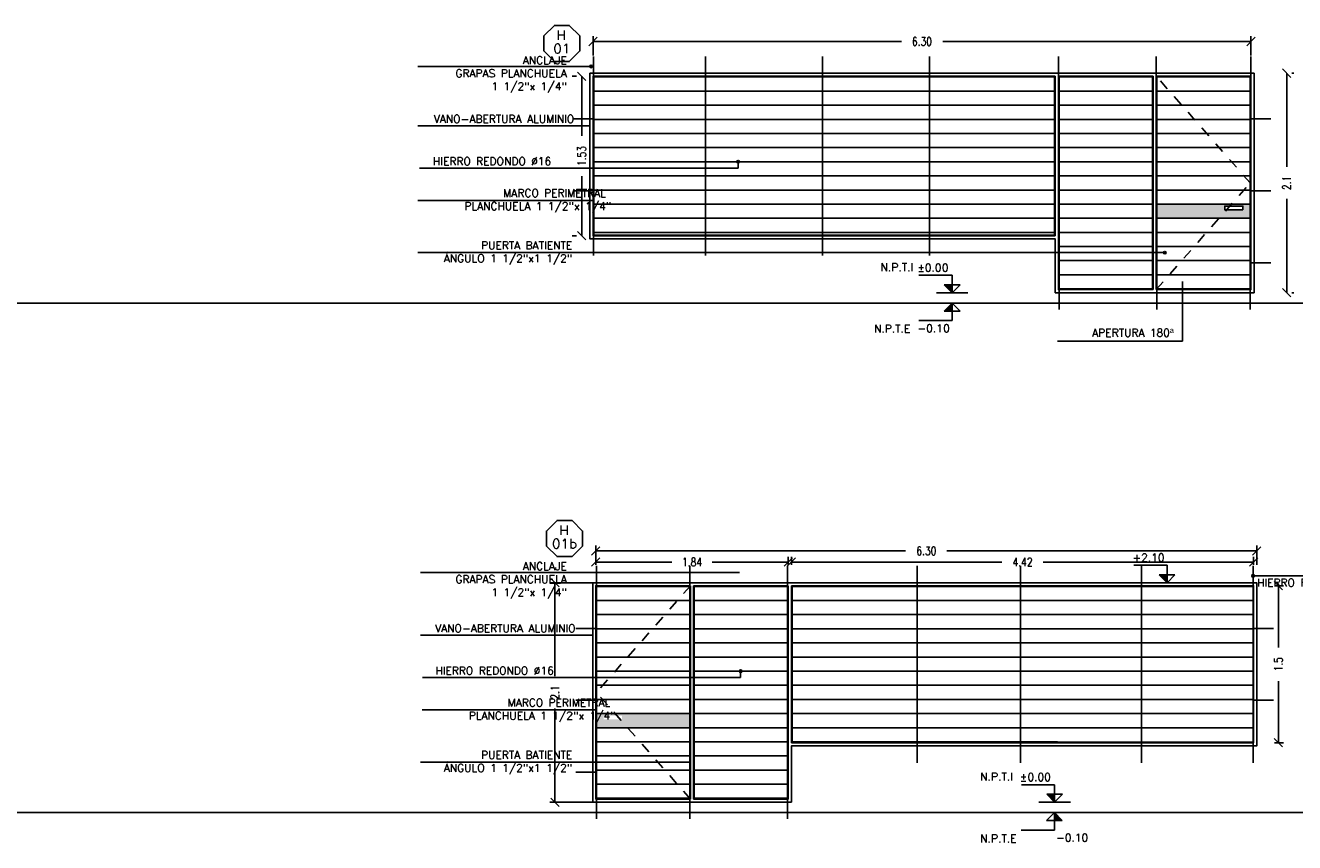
# Model space of a CAD drawing. Header units: millimetres. Extents: x -46 to 202, y -126 to 39.
# Tile 14 of 32: x 10.11 to 22.25, y -24.52 to -16.7. Entities that reach past the tile are written whole.
import ezdxf
from ezdxf.enums import TextEntityAlignment as Align

# ---------------------------------------------------------------- set-up
doc = ezdxf.new("R2010")
doc.units = ezdxf.units.MM
doc.header["$LTSCALE"] = 0.01
doc.linetypes.add('HIDDEN', pattern=[0.375, 0.25, -0.125])
for name, color, linetype in [('0 A ABERTURAS', 4, 'Continuous'), ('A HERRERÍA', 4, 'Continuous'), ('A MURO', 1, 'Continuous'), ('A MURO VISTO', 2, 'Continuous'), ('A PROYECCION 2', 2, 'Continuous'), ('Acot-p', 2, 'Continuous'), ('NIVELES', 2, 'Continuous'), ('TEXTOS', 2, 'Continuous'), ('TXT COTA', 3, 'Continuous'), ('TXT PLANILLAS', 3, 'Continuous')]:
    doc.layers.add(name, color=color, linetype=linetype)
doc.styles.add('ESC20', font='romans.shx', dxfattribs={"height": 0.03})
doc.styles.add('ROMANS', font='romans.shx')
doc.styles.add('SaAS simplex', font='simplex.shx', dxfattribs={"width": 0.8})
doc.styles.add('STYLE2', font='romans.shx')
doc.dimstyles.new('COTAS 75', dxfattribs={"dimscale": 0.01, "dimtxt": 8, "dimasz": 8, "dimexe": 5, "dimexo": 20, "dimgap": 10, "dimtad": 0, "dimzin": 9, "dimdsep": 46, "dimtxsty": 'SaAS simplex', "dimblk": 'OBLIQUE', "dimcen": 0, "dimclrd": 8, "dimclre": 8, "dimclrt": 256, "dimadec": 1, "dimazin": 0, "dimtfac": 1, "dimtmove": 2, "dimatfit": 3, "dimldrblk": 'OBLIQUE', "dimfxl": 10, "dimlwd": -1, "dimlwe": -1, "dimarcsym": 0})

# ---------------------------------------------------------------- blocks, each defined once
blk = doc.blocks.new('_Oblique')
at = {"layer": 'TXT COTA', "color": 0, "lineweight": -2}
blk.add_line((-0.5, -0.5), (0.5, 0.5), dxfattribs=at)
blk = doc.blocks.new('*D48')
at = {"layer": 'Defpoints', "color": 0, "transparency": 16777216}
for p in [(22.044, -17.162), (22.177, -17.162), (22.044, -19.262)]:
    blk.add_point(p, dxfattribs=at)
at = {"layer": 'TXT COTA', "color": 8, "transparency": 16777216}
for p, q in [((22.177, -17.162), (22.177, -18.059)), ((22.244, -17.162), (22.227, -17.162)), ((22.177, -19.262), (22.177, -18.365)), ((22.244, -19.262), (22.227, -19.262))]:
    blk.add_line(p, q, dxfattribs=at)
at = {"layer": 'TXT COTA', "color": 8, "transparency": 16777216, "xscale": 0.08, "yscale": 0.08, "zscale": 0.08}
for p, rotation in [((22.177, -17.162), 90), ((22.177, -19.262), 270)]:
    blk.add_blockref('_Oblique', p, dxfattribs=dict(at, rotation=rotation))
at = {"layer": 'TXT COTA', "transparency": 16777216, "insert": (22.177, -18.212), "char_height": 0.08, "attachment_point": 5, "rotation": 90, "style": 'SaAS simplex'}
blk.add_mtext('2.1', dxfattribs=at)
blk = doc.blocks.new('*D49')
at = {"layer": 'Defpoints', "color": 0, "transparency": 16777216}
for p in [(21.835, -16.859), (15.544, -17.192), (21.835, -17.192)]:
    blk.add_point(p, dxfattribs=at)
at = {"layer": 'TXT COTA', "color": 8, "transparency": 16777216}
for p, q in [((15.544, -16.992), (15.544, -16.809)), ((15.544, -16.859), (18.492, -16.859)), ((21.835, -16.859), (18.887, -16.859)), ((21.835, -16.992), (21.835, -16.809))]:
    blk.add_line(p, q, dxfattribs=at)
at = {"layer": 'TXT COTA', "color": 8, "transparency": 16777216, "xscale": 0.08, "yscale": 0.08, "zscale": 0.08, "rotation": 180}
blk.add_blockref('_Oblique', (15.544, -16.859), dxfattribs=at)
at = {"layer": 'TXT COTA', "color": 8, "transparency": 16777216, "xscale": 0.08, "yscale": 0.08, "zscale": 0.08}
blk.add_blockref('_Oblique', (21.835, -16.859), dxfattribs=at)
at = {"layer": 'TXT COTA', "transparency": 16777216, "insert": (18.689, -16.859), "char_height": 0.08, "attachment_point": 5, "style": 'SaAS simplex'}
blk.add_mtext('6.30', dxfattribs=at)
blk = doc.blocks.new('*U7')
at = {"linetype": 'Continuous'}
blk.add_hatch(color=256, dxfattribs=at).paths.add_polyline_path([(-0.151, 7.751), (0, 7.6), (0, 7.751)])
for p, q in [((0, 7.933), (-0.635, 7.933)), ((0, 7.6), (0, 7.933)), ((0, 7.6), (-0.151, 7.751)), ((-0.151, 7.751), (0.151, 7.751)), ((0, 7.6), (0.151, 7.751))]:
    blk.add_line(p, q, dxfattribs=at)
blk.add_line((-0.3, 7.6), (0.3, 7.6))
at = {"linetype": 'Continuous', "style": 'STYLE2'}
blk.add_attdef('NIVEL', (-0.664, 8.005), '', height=0.15, dxfattribs=at)
blk = doc.blocks.new('*D50')
at = {"layer": 'Defpoints', "color": 0, "transparency": 16777216}
for p in [(15.544, -17.192), (15.436, -18.717), (15.544, -18.717)]:
    blk.add_point(p, dxfattribs=at)
at = {"layer": 'TXT COTA', "color": 8, "transparency": 16777216}
for p, q in [((15.344, -17.192), (15.386, -17.192)), ((15.436, -17.192), (15.436, -17.763)), ((15.436, -18.717), (15.436, -18.146)), ((15.344, -18.717), (15.386, -18.717))]:
    blk.add_line(p, q, dxfattribs=at)
at = {"layer": 'TXT COTA', "color": 8, "transparency": 16777216, "xscale": 0.08, "yscale": 0.08, "zscale": 0.08}
for p, rotation in [((15.436, -17.192), 90), ((15.436, -18.717), 270)]:
    blk.add_blockref('_Oblique', p, dxfattribs=dict(at, rotation=rotation))
at = {"layer": 'TXT COTA', "transparency": 16777216, "insert": (15.436, -17.955), "char_height": 0.08, "attachment_point": 5, "rotation": 90, "style": 'SaAS simplex'}
blk.add_mtext('1.53', dxfattribs=at)
blk = doc.blocks.new('*U11')
at = {"color": 0, "linetype": 'ByBlock', "ltscale": 0.1}
blk.add_lwpolyline([(0, 0.344), (0.119, 0.344), (0.288, 0.175), (0.288, -0.064), (0.119, -0.233), (0, -0.233), (-0.119, -0.233), (-0.288, -0.064), (-0.288, 0.175), (-0.119, 0.344)], close=True, dxfattribs=at)
at = {"color": 0, "style": 'ROMANS', "width": 1.1}
blk.add_text('H', height=0.15, dxfattribs=at).set_placement((-0.088, 0.112))
at = {"color": 0, "linetype": 'ByBlock', "style": 'ROMANS', "width": 1.05}
blk.add_attdef('NRO', text='', height=0.15, dxfattribs=at).set_placement((0, -0.027), align=Align.MIDDLE)
blk = doc.blocks.new('*D51')
at = {"layer": 'Defpoints', "color": 0, "transparency": 16777216}
for p in [(21.891, -21.732), (15.57, -22.066), (21.891, -22.066)]:
    blk.add_point(p, dxfattribs=at)
at = {"layer": 'TXT COTA', "color": 8, "transparency": 16777216}
for p, q in [((15.57, -21.866), (15.57, -21.682)), ((21.891, -21.866), (21.891, -21.682)), ((15.57, -21.732), (18.533, -21.732)), ((21.891, -21.732), (18.928, -21.732))]:
    blk.add_line(p, q, dxfattribs=at)
at = {"layer": 'TXT COTA', "color": 8, "transparency": 16777216, "xscale": 0.08, "yscale": 0.08, "zscale": 0.08, "rotation": 180}
blk.add_blockref('_Oblique', (15.57, -21.732), dxfattribs=at)
at = {"layer": 'TXT COTA', "color": 8, "transparency": 16777216, "xscale": 0.08, "yscale": 0.08, "zscale": 0.08}
blk.add_blockref('_Oblique', (21.891, -21.732), dxfattribs=at)
at = {"layer": 'TXT COTA', "transparency": 16777216, "insert": (18.731, -21.732), "char_height": 0.08, "attachment_point": 5, "style": 'SaAS simplex'}
blk.add_mtext('6.30', dxfattribs=at)
blk = doc.blocks.new('*U4')
at = {"linetype": 'Continuous'}
blk.add_hatch(color=256, dxfattribs=at).paths.add_polyline_path([(-0.075, 2.825), (0, 2.9), (0, 2.825)])
for p, q in [((0, 2.9), (-0.075, 2.825)), ((-0.075, 2.825), (0.075, 2.825)), ((0, 2.9), (0, 2.733)), ((0, 2.9), (0.075, 2.825)), ((0, 2.733), (0.317, 2.733))]:
    blk.add_line(p, q, dxfattribs=at)
at = {"linetype": 'Continuous', "style": 'ROMANS'}
blk.add_attdef('NIVEL', (-0.014, 2.622), '', height=0.075, dxfattribs=at)
blk = doc.blocks.new('*D52')
at = {"layer": 'Defpoints', "color": 0, "transparency": 16777216}
for p in [(15.179, -22.036), (15.779, -22.036), (15.779, -24.136)]:
    blk.add_point(p, dxfattribs=at)
at = {"layer": 'TXT COTA', "color": 8, "transparency": 16777216}
for p, q in [((15.579, -22.036), (15.129, -22.036)), ((15.179, -22.036), (15.179, -22.932)), ((15.179, -24.136), (15.179, -23.239)), ((15.579, -24.136), (15.129, -24.136))]:
    blk.add_line(p, q, dxfattribs=at)
at = {"layer": 'TXT COTA', "color": 8, "transparency": 16777216, "xscale": 0.08, "yscale": 0.08, "zscale": 0.08}
for p, rotation in [((15.179, -22.036), 90), ((15.179, -24.136), 270)]:
    blk.add_blockref('_Oblique', p, dxfattribs=dict(at, rotation=rotation))
at = {"layer": 'TXT COTA', "transparency": 16777216, "insert": (15.179, -23.086), "char_height": 0.08, "attachment_point": 5, "rotation": 90, "style": 'SaAS simplex'}
blk.add_mtext('2.1', dxfattribs=at)
blk = doc.blocks.new('*D53')
at = {"layer": 'Defpoints', "color": 0, "transparency": 16777216}
for p in [(21.861, -22.066), (22.098, -22.066), (21.861, -23.568)]:
    blk.add_point(p, dxfattribs=at)
at = {"layer": 'TXT COTA', "color": 8, "transparency": 16777216}
for p, q in [((22.061, -22.066), (22.148, -22.066)), ((22.098, -22.066), (22.098, -22.656)), ((22.098, -23.568), (22.098, -22.978)), ((22.061, -23.568), (22.148, -23.568))]:
    blk.add_line(p, q, dxfattribs=at)
at = {"layer": 'TXT COTA', "color": 8, "transparency": 16777216, "xscale": 0.08, "yscale": 0.08, "zscale": 0.08}
for p, rotation in [((22.098, -22.066), 90), ((22.098, -23.568), 270)]:
    blk.add_blockref('_Oblique', p, dxfattribs=dict(at, rotation=rotation))
at = {"layer": 'TXT COTA', "transparency": 16777216, "insert": (22.098, -22.817), "char_height": 0.08, "attachment_point": 5, "rotation": 90, "style": 'SaAS simplex'}
blk.add_mtext('1.5', dxfattribs=at)
blk = doc.blocks.new('*D54')
at = {"layer": 'Defpoints', "color": 0, "transparency": 16777216}
for p in [(21.861, -21.839), (17.44, -22.066), (21.861, -22.066)]:
    blk.add_point(p, dxfattribs=at)
at = {"layer": 'TXT COTA', "color": 8, "transparency": 16777216}
for p, q in [((17.44, -21.866), (17.44, -21.789)), ((17.44, -21.839), (19.453, -21.839)), ((21.861, -21.839), (19.848, -21.839)), ((21.861, -21.866), (21.861, -21.789))]:
    blk.add_line(p, q, dxfattribs=at)
at = {"layer": 'TXT COTA', "color": 8, "transparency": 16777216, "xscale": 0.08, "yscale": 0.08, "zscale": 0.08, "rotation": 180}
blk.add_blockref('_Oblique', (17.44, -21.839), dxfattribs=at)
at = {"layer": 'TXT COTA', "color": 8, "transparency": 16777216, "xscale": 0.08, "yscale": 0.08, "zscale": 0.08}
blk.add_blockref('_Oblique', (21.861, -21.839), dxfattribs=at)
at = {"layer": 'TXT COTA', "transparency": 16777216, "insert": (19.651, -21.839), "char_height": 0.08, "attachment_point": 5, "style": 'SaAS simplex'}
blk.add_mtext('4.42', dxfattribs=at)
blk = doc.blocks.new('*D55')
at = {"layer": 'Defpoints', "color": 0, "transparency": 16777216}
for p in [(17.41, -21.839), (15.57, -22.066), (17.41, -22.066)]:
    blk.add_point(p, dxfattribs=at)
at = {"layer": 'TXT COTA', "color": 8, "transparency": 16777216}
for p, q in [((15.57, -21.866), (15.57, -21.789)), ((15.57, -21.839), (16.297, -21.839)), ((17.41, -21.839), (16.683, -21.839)), ((17.41, -21.866), (17.41, -21.789))]:
    blk.add_line(p, q, dxfattribs=at)
at = {"layer": 'TXT COTA', "color": 8, "transparency": 16777216, "xscale": 0.08, "yscale": 0.08, "zscale": 0.08, "rotation": 180}
blk.add_blockref('_Oblique', (15.57, -21.839), dxfattribs=at)
at = {"layer": 'TXT COTA', "color": 8, "transparency": 16777216, "xscale": 0.08, "yscale": 0.08, "zscale": 0.08}
blk.add_blockref('_Oblique', (17.41, -21.839), dxfattribs=at)
at = {"layer": 'TXT COTA', "transparency": 16777216, "insert": (16.49, -21.839), "char_height": 0.08, "attachment_point": 5, "style": 'SaAS simplex'}
blk.add_mtext('1.84', dxfattribs=at)
blk = doc.blocks.new('*U165')
at = {"linetype": 'Continuous'}
blk.add_hatch(color=256, dxfattribs=at).paths.add_polyline_path([(-0.151, 7.703), (0, 7.854), (0, 7.703)])
blk.add_line((-0.3, 7.854), (0.3, 7.854))
for p, q in [((0, 7.854), (-0.151, 7.703)), ((0, 7.854), (0, 7.52)), ((0, 7.854), (0.151, 7.703)), ((-0.151, 7.703), (0.151, 7.703)), ((0, 7.52), (-0.635, 7.52))]:
    blk.add_line(p, q, dxfattribs=at)
at = {"linetype": 'Continuous', "style": 'STYLE2'}
blk.add_attdef('NIVEL', (-0.664, 7.298), '', height=0.15, dxfattribs=at)

msp = doc.modelspace()

# ---------------------------------------------------------------- hatches: boundary and pattern name
at = {"layer": 'A MURO'}
h = msp.add_hatch(color=253, dxfattribs=at)
h.dxf.hatch_style = 1
h.paths.add_polyline_path([(21.536, -18.468), (21.584, -18.468), (21.584, -18.433), (21.563, -18.433), (21.58, -18.415), (20.936, -18.415), (20.936, -18.55), (21.473, -18.55)])
h.paths.add_polyline_path([(21.766, -18.415), (21.58, -18.415), (21.563, -18.433), (21.759, -18.433), (21.759, -18.468), (21.536, -18.468), (21.473, -18.55), (21.766, -18.55)])
h.paths.add_polyline_path([(22.025, -18.412), (21.893, -18.55)])
h.paths.add_polyline_path([(22.025, -18.412), (21.893, -18.55)], flags=17)
h.paths.add_polyline_path([(21.828, -18.415), (21.759, -18.415), (21.759, -18.55), (21.828, -18.55)])
h.paths.add_polyline_path([(21.759, -18.415), (21.766, -18.415), (21.766, -18.55), (21.759, -18.55)], flags=16)
h = msp.add_hatch(color=253, dxfattribs=at)
h.dxf.hatch_style = 1
h.paths.add_polyline_path([(15.869, -23.342), (15.82, -23.342), (15.82, -23.307), (15.842, -23.307), (15.825, -23.288), (16.469, -23.288), (16.469, -23.424), (15.932, -23.424)])
h.paths.add_polyline_path([(15.638, -23.288), (15.825, -23.288), (15.842, -23.307), (15.645, -23.307), (15.645, -23.342), (15.869, -23.342), (15.932, -23.424), (15.638, -23.424)])
h.paths.add_polyline_path([(15.38, -23.286), (15.512, -23.424)])
h.paths.add_polyline_path([(15.38, -23.286), (15.512, -23.424)], flags=17)
h.paths.add_polyline_path([(15.576, -23.288), (15.645, -23.288), (15.645, -23.424), (15.576, -23.424)])
h.paths.add_polyline_path([(15.645, -23.288), (15.638, -23.288), (15.638, -23.424), (15.645, -23.424)], flags=16)
at = {"layer": 'TXT COTA'}
h = msp.add_hatch(color=1, dxfattribs=at)
edge = h.paths.add_edge_path()
edge.add_arc((15.526, -17.097), 0.0125, 0, 360)
h = msp.add_hatch(color=1, dxfattribs=at)
edge = h.paths.add_edge_path()
edge.add_arc((16.932, -18.009), 0.0125, 0, 360)
h = msp.add_hatch(color=1, dxfattribs=at)
edge = h.paths.add_edge_path()
edge.add_arc((21.012, -18.879), 0.0125, 0, 360)
h = msp.add_hatch(color=1, dxfattribs=at)
edge = h.paths.add_edge_path()
edge.add_arc((21.855, -21.971), 0.0125, 0, 360)
h = msp.add_hatch(color=1, dxfattribs=at)
edge = h.paths.add_edge_path()
edge.add_arc((16.955, -22.883), 0.0125, 0, 360)

# ---------------------------------------------------------------- linework, layer by layer
at = {"color": 6}
for p, q in [((15.548, -17.002), (15.548, -17.192)), ((16.618, -17.002), (16.618, -17.192)), ((17.739, -17.002), (17.739, -17.192)), ((18.762, -17.002), (18.762, -17.192)), ((19.994, -17.002), (19.994, -17.192)), ((20.929, -17.002), (20.929, -17.192)), ((21.835, -17.002), (21.835, -17.192)), ((15.544, -17.599), (15.354, -17.599)), ((21.835, -17.599), (22.025, -17.599)), ((15.544, -18.287), (15.354, -18.287)), ((21.835, -18.287), (22.025, -18.287)), ((15.548, -18.717), (15.548, -18.907)), ((16.618, -18.717), (16.618, -18.907)), ((17.739, -18.717), (17.739, -18.907)), ((18.762, -18.717), (18.762, -18.907)), ((21.835, -18.975), (22.025, -18.975)), ((20.001, -19.422), (20.001, -19.232)), ((20.936, -19.422), (20.936, -19.232)), ((21.828, -19.422), (21.828, -19.232)), ((15.576, -21.876), (15.576, -22.066)), ((16.469, -21.876), (16.469, -22.066)), ((17.404, -21.876), (17.404, -22.066)), ((18.643, -21.876), (18.643, -22.066)), ((19.63, -21.876), (19.63, -22.066)), ((20.787, -21.876), (20.787, -22.066)), ((21.855, -21.876), (21.855, -22.066)), ((15.57, -22.473), (15.38, -22.473)), ((21.861, -22.473), (22.051, -22.473)), ((15.57, -23.161), (15.38, -23.161)), ((21.861, -23.161), (22.051, -23.161)), ((18.643, -23.568), (18.643, -23.758)), ((19.63, -23.568), (19.63, -23.758)), ((20.787, -23.568), (20.787, -23.758)), ((21.855, -23.568), (21.855, -23.758)), ((15.57, -23.849), (15.38, -23.849)), ((15.576, -24.106), (15.576, -24.296)), ((16.469, -24.106), (16.469, -24.296)), ((17.404, -24.106), (17.404, -24.296))]:
    msp.add_line(p, q, dxfattribs=at)
at = {"layer": '0 A ABERTURAS'}
msp.add_lwpolyline([(21.759, -18.468), (21.759, -18.433), (21.584, -18.433), (21.584, -18.468)], close=True, dxfattribs=at)
at = {"layer": 'A HERRERÍA', "color": 2}
for p, q in [((19.958, -18.711), (19.958, -17.198)), ((19.964, -18.717), (19.964, -17.192)), ((19.994, -18.717), (19.994, -17.192)), ((20.001, -18.711), (20.001, -17.198)), ((16.469, -24.099), (16.469, -22.072)), ((16.475, -24.106), (16.475, -22.066)), ((16.505, -24.106), (16.505, -22.066)), ((16.512, -24.099), (16.512, -22.072)), ((17.404, -23.562), (17.404, -22.072)), ((17.41, -23.568), (17.41, -22.066)), ((17.44, -23.568), (17.44, -22.066)), ((17.447, -23.562), (17.447, -22.072))]:
    msp.add_line(p, q, dxfattribs=at)
for points in [[(19.964, -17.192), (15.544, -17.192), (15.544, -18.717), (19.964, -18.717)], [(19.958, -17.198), (15.551, -17.198), (15.551, -18.711), (19.958, -18.711)], [(20.899, -19.232), (20.899, -17.192), (19.994, -17.192)], [(20.893, -19.226), (20.893, -17.198), (20.001, -17.198)], [(19.994, -18.717), (19.994, -19.232), (20.899, -19.232)], [(20.001, -18.711), (20.001, -18.711), (20.001, -19.226), (20.893, -19.226)], [(16.475, -22.066), (15.57, -22.066), (15.57, -24.106), (16.475, -24.106)], [(16.469, -22.072), (15.576, -22.072), (15.576, -24.099), (16.469, -24.099)], [(17.41, -22.066), (16.505, -22.066)], [(17.404, -22.072), (16.512, -22.072)], [(17.44, -23.568), (21.861, -23.568), (21.861, -22.066), (17.44, -22.066)], [(17.447, -23.562), (21.855, -23.562), (21.855, -22.072), (17.447, -22.072)], [(16.505, -24.106), (17.41, -24.106), (17.41, -23.568)], [(16.512, -24.099), (17.404, -24.099), (17.404, -23.562), (17.404, -23.562)]]:
    msp.add_lwpolyline(points, dxfattribs=at)
for points in [[(20.929, -19.232), (21.835, -19.232), (21.835, -17.192), (20.929, -17.192)], [(20.936, -19.226), (21.828, -19.226), (21.828, -17.198), (20.936, -17.198)]]:
    msp.add_lwpolyline(points, close=True, dxfattribs=at)
at = {"layer": 'A HERRERÍA'}
msp.add_lwpolyline([(17.44, -24.136), (17.44, -23.598), (21.891, -23.598), (21.891, -22.036), (15.54, -22.036), (15.54, -24.136)], close=True, dxfattribs=at)
at = {"layer": 'A MURO'}
for p, q in [((-2.624, -19.362), (27.209, -19.362)), ((-2.624, -24.236), (27.209, -24.236))]:
    msp.add_line(p, q, dxfattribs=at)
at = {"layer": 'A MURO VISTO', "color": 8}
msp.add_lwpolyline([(21.865, -19.262), (21.865, -17.162), (15.514, -17.162), (15.514, -18.747), (19.964, -18.747), (19.964, -19.262)], close=True, dxfattribs=at)
at = {"layer": 'A PROYECCION 2'}
for p, q in [((16.618, -17.198), (16.618, -18.711)), ((17.739, -18.711), (17.739, -17.198)), ((18.762, -17.198), (18.762, -18.711)), ((19.958, -17.333), (15.551, -17.333)), ((20.893, -17.333), (20.001, -17.333)), ((21.828, -17.333), (20.936, -17.333)), ((19.958, -17.469), (15.551, -17.469)), ((20.893, -17.469), (20.001, -17.469)), ((21.828, -17.469), (20.936, -17.469)), ((19.958, -17.604), (15.551, -17.604)), ((20.893, -17.604), (20.001, -17.604)), ((21.828, -17.604), (20.936, -17.604)), ((19.958, -17.739), (15.551, -17.739)), ((20.893, -17.739), (20.001, -17.739)), ((21.828, -17.739), (20.936, -17.739)), ((19.958, -17.874), (15.551, -17.874)), ((20.893, -17.874), (20.001, -17.874)), ((21.828, -17.874), (20.936, -17.874)), ((19.958, -18.009), (15.551, -18.009)), ((20.893, -18.009), (20.001, -18.009)), ((21.828, -18.009), (20.936, -18.009)), ((19.958, -18.144), (15.551, -18.144)), ((20.893, -18.144), (20.001, -18.144)), ((21.828, -18.144), (20.936, -18.144)), ((19.958, -18.28), (15.551, -18.28)), ((20.893, -18.28), (20.001, -18.28)), ((21.828, -18.28), (20.936, -18.28)), ((19.958, -18.415), (15.551, -18.415)), ((20.893, -18.415), (20.001, -18.415)), ((21.828, -18.415), (20.936, -18.415)), ((19.958, -18.55), (15.551, -18.55)), ((20.893, -18.55), (20.001, -18.55)), ((21.828, -18.55), (20.936, -18.55)), ((19.958, -18.685), (15.551, -18.685)), ((20.893, -18.685), (20.001, -18.685)), ((21.828, -18.685), (20.936, -18.685)), ((20.893, -18.82), (20.001, -18.82)), ((21.828, -18.82), (20.936, -18.82)), ((20.893, -18.955), (20.001, -18.955)), ((21.828, -18.955), (20.936, -18.955)), ((20.893, -19.091), (20.001, -19.091)), ((21.828, -19.091), (20.936, -19.091)), ((18.643, -23.562), (18.643, -22.072)), ((19.63, -23.562), (19.63, -22.072)), ((20.787, -23.562), (20.787, -22.072)), ((16.469, -22.207), (15.576, -22.207)), ((17.404, -22.207), (16.512, -22.207)), ((21.855, -22.207), (17.447, -22.207)), ((16.469, -22.342), (15.576, -22.342)), ((17.404, -22.342), (16.512, -22.342)), ((21.855, -22.342), (17.447, -22.342)), ((16.469, -22.477), (15.576, -22.477)), ((17.404, -22.477), (16.512, -22.477)), ((21.855, -22.477), (17.447, -22.477)), ((16.469, -22.613), (15.576, -22.613)), ((17.404, -22.613), (16.512, -22.613)), ((21.855, -22.613), (17.447, -22.613)), ((16.469, -22.748), (15.576, -22.748)), ((17.404, -22.748), (16.512, -22.748)), ((21.855, -22.748), (17.447, -22.748)), ((16.469, -22.883), (15.576, -22.883)), ((17.404, -22.883), (16.512, -22.883)), ((21.855, -22.883), (17.447, -22.883)), ((16.469, -23.018), (15.576, -23.018)), ((17.404, -23.018), (16.512, -23.018)), ((21.855, -23.018), (17.447, -23.018)), ((16.469, -23.153), (15.576, -23.153)), ((17.404, -23.153), (16.512, -23.153)), ((21.855, -23.153), (17.447, -23.153)), ((16.469, -23.288), (15.576, -23.288)), ((15.576, -23.288), (16.469, -23.288)), ((17.404, -23.288), (16.512, -23.288)), ((21.855, -23.288), (17.447, -23.288)), ((16.469, -23.424), (15.576, -23.424)), ((15.576, -23.424), (16.469, -23.424)), ((17.404, -23.424), (16.512, -23.424)), ((21.855, -23.424), (17.447, -23.424)), ((16.469, -23.559), (15.576, -23.559)), ((17.404, -23.559), (16.512, -23.559)), ((19.984, -23.559), (17.447, -23.559)), ((16.469, -23.694), (15.576, -23.694)), ((17.404, -23.694), (16.512, -23.694)), ((16.469, -23.829), (15.576, -23.829)), ((17.404, -23.829), (16.512, -23.829)), ((16.469, -23.964), (15.576, -23.964)), ((17.404, -23.964), (16.512, -23.964)), ((16.469, -24.099), (15.576, -24.099)), ((17.404, -24.099), (16.512, -24.099))]:
    msp.add_line(p, q, dxfattribs=at)
at = {"layer": 'TXT COTA', "color": 1, "ltscale": 0.025}
for p, q in [((13.868, -17.097), (15.526, -17.097)), ((13.894, -21.938), (16.945, -21.938)), ((23.159, -21.971), (21.855, -21.971))]:
    msp.add_line(p, q, dxfattribs=at)
at = {"layer": 'TXT COTA', "color": 4, "linetype": 'HIDDEN'}
for p, q in [((21.828, -18.212), (20.936, -17.198)), ((20.929, -19.232), (21.828, -18.212)), ((16.475, -22.066), (15.576, -23.086)), ((16.475, -24.106), (15.576, -23.086))]:
    msp.add_line(p, q, dxfattribs=at)
at = {"layer": 'TXT COTA', "color": 1}
for p, q in [((13.868, -17.665), (15.514, -17.665)), ((13.885, -18.07), (16.932, -18.07)), ((16.932, -18.07), (16.932, -18.009)), ((15.551, -18.379), (13.868, -18.379)), ((21.012, -18.879), (13.868, -18.879)), ((21.18, -19.155), (21.18, -19.727)), ((21.18, -19.727), (19.985, -19.727)), ((13.894, -22.539), (15.54, -22.539)), ((16.955, -22.944), (16.955, -22.883)), ((13.911, -22.944), (16.955, -22.944)), ((15.564, -23.253), (13.91, -23.253)), ((16.459, -23.753), (13.894, -23.753))]:
    msp.add_line(p, q, dxfattribs=at)
for centre in [(15.526, -17.097), (16.932, -18.009), (21.012, -18.879), (21.855, -21.971), (16.955, -22.883)]:
    msp.add_circle(centre, 0.0125, dxfattribs=at)

# ---------------------------------------------------------------- block references
at = {"layer": 'Acot-p', "ltscale": 0.025}
ref = msp.add_blockref('*U4', (19.956, -27.136), dxfattribs=dict(at, xscale=-1))
ref.add_attrib('NIVEL', '-0.10', (19.971, -24.513), dxfattribs={"layer": '0', "linetype": 'Continuous', "height": 0.075, "style": 'ROMANS'})
at = {"layer": 'NIVELES', "ltscale": 0.025, "xscale": 0.5, "yscale": 0.5, "zscale": 0.5}
for name, p, values in [('*U7', (18.978, -23.062), {'NIVEL': '%%P0.00'}), ('*U165', (18.978, -23.289), {'NIVEL': '-0.10'}), ('*U7', (21.033, -25.836), {'NIVEL': '+2.10'}), ('*U7', (19.958, -27.936), {'NIVEL': '%%P0.00'})]:
    msp.add_blockref(name, p, dxfattribs=at).add_auto_attribs(values)
at = {"layer": 'TXT PLANILLAS', "xscale": 0.6, "yscale": 0.6, "zscale": 0.6}
for p, values in [((15.245, -16.911), {'NRO': '01'}), ((15.271, -21.647), {'NRO': '01b'})]:
    msp.add_blockref('*U11', p, dxfattribs=at).add_auto_attribs(values)

# ---------------------------------------------------------------- texts
at = {"layer": 'TEXTOS', "ltscale": 0.025, "char_height": 0.075, "width": 0.25975, "attachment_point": 1, "style": 'ROMANS'}
for s, insert in [('N.P.T.I', (18.293, -18.981)), ('N.P.T.E', (18.231, -19.568)), ('N.P.T.I', (19.246, -23.855)), ('N.P.T.E', (19.246, -24.446))]:
    msp.add_mtext(s, dxfattribs=dict(at, insert=insert))
at = {"layer": 'TXT COTA', "ltscale": 0.025, "char_height": 0.0748, "attachment_point": 3, "style": 'ESC20'}
for s, insert, width in [('ANCLAJE\\PGRAPAS PLANCHUELA\\P1 1/2"x 1/4" ', (15.292, -17.001), 1.41691), ('VANO-ABERTURA ALUMINIO ', (15.364, -17.562), 1.78569), ('HIERRO REDONDO %%C16', (15.144, -17.967), 1.58218), ('MARCO PERIMETRAL  PLANCHUELA 1 1/2"x 1/4"', (15.717, -18.272), 1.84899), ('PUERTA BATIENTE\\PÁNGULO 1 1/2"x1 1/2" ', (15.344, -18.772), 1.47593), ('APERTURA 180ª', (21.097, -19.608), 1.84899), ('ANCLAJE\\PGRAPAS PLANCHUELA\\P1 1/2"x 1/4" ', (15.292, -21.841), 1.41691), ('MARCO PERIMETRAL  PLANCHUELA 1 1/2"x 1/4"', (15.759, -23.146), 1.84899), ('PUERTA BATIENTE\\PÁNGULO 1 1/2"x1 1/2" ', (15.344, -23.646), 1.47593)]:
    msp.add_mtext(s, dxfattribs=dict(at, insert=insert, width=width))
at = {"layer": 'TXT COTA', "ltscale": 0.025, "char_height": 0.0748, "style": 'ESC20'}
for s, insert, width, attachment_point, rotation in [('\\pi1.1115;ANCLAJE\\P\\pi0.30299;HIERRO REDONDO ∅16 ', (21.591, -21.874), 1.56747, 1, 360), ('VANO-ABERTURA ALUMINIO ', (15.377, -22.435), 1.78569, 3, 0), ('HIERRO REDONDO %%C16', (15.168, -22.84), 1.58218, 3, 0)]:
    msp.add_mtext(s, dxfattribs=dict(at, insert=insert, width=width, attachment_point=attachment_point, rotation=rotation))

# ---------------------------------------------------------------- dimensions: what is measured, and where the dimension line sits
at = {"layer": 'TXT COTA'}
for base, p1, p2, picture, middle in [((21.835, -16.859), (15.544, -17.192), (21.835, -17.192), '*D49', (18.689, -16.859)), ((21.891, -21.732), (15.57, -22.066), (21.891, -22.066), '*D51', (18.731, -21.732))]:
    dim = msp.add_linear_dim(base=base, p1=p1, p2=p2, angle=0, text='6.30', dimstyle='COTAS 75', dxfattribs=at)
    dim.commit()
    dim.dimension.update_dxf_attribs({"geometry": picture, "text_midpoint": middle})
for base, p1, p2, angle, picture, middle in [((15.436121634, -18.717032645), (15.544251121, -17.192032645), (15.544251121, -18.717032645), 90, '*D50', (15.436121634, -17.954532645)), ((17.41, -21.839), (15.57, -22.066), (17.41, -22.066), 0, '*D55', (16.49, -21.839)), ((21.861, -21.839), (17.44, -22.066), (21.861, -22.066), 0, '*D54', (19.651, -21.839)), ((22.098, -22.066), (21.861, -23.568), (21.861, -22.066), 90, '*D53', (22.098, -22.817))]:
    dim = msp.add_linear_dim(base=base, p1=p1, p2=p2, angle=angle, dimstyle='COTAS 75', dxfattribs=at)
    dim.commit()
    dim.dimension.update_dxf_attribs({"geometry": picture, "text_midpoint": middle})
at = {"layer": 'TXT COTA', "color": 1}
for base, p1, p2, picture, middle in [((22.177, -17.162), (22.044, -19.262), (22.044, -17.162), '*D48', (22.177, -18.212)), ((15.179, -22.036), (15.779, -24.136), (15.779, -22.036), '*D52', (15.179, -23.086))]:
    dim = msp.add_linear_dim(base=base, p1=p1, p2=p2, angle=90, dimstyle='COTAS 75', dxfattribs=at)
    dim.commit()
    dim.dimension.update_dxf_attribs({"geometry": picture, "text_midpoint": middle})

doc.saveas('drawing.dxf')
